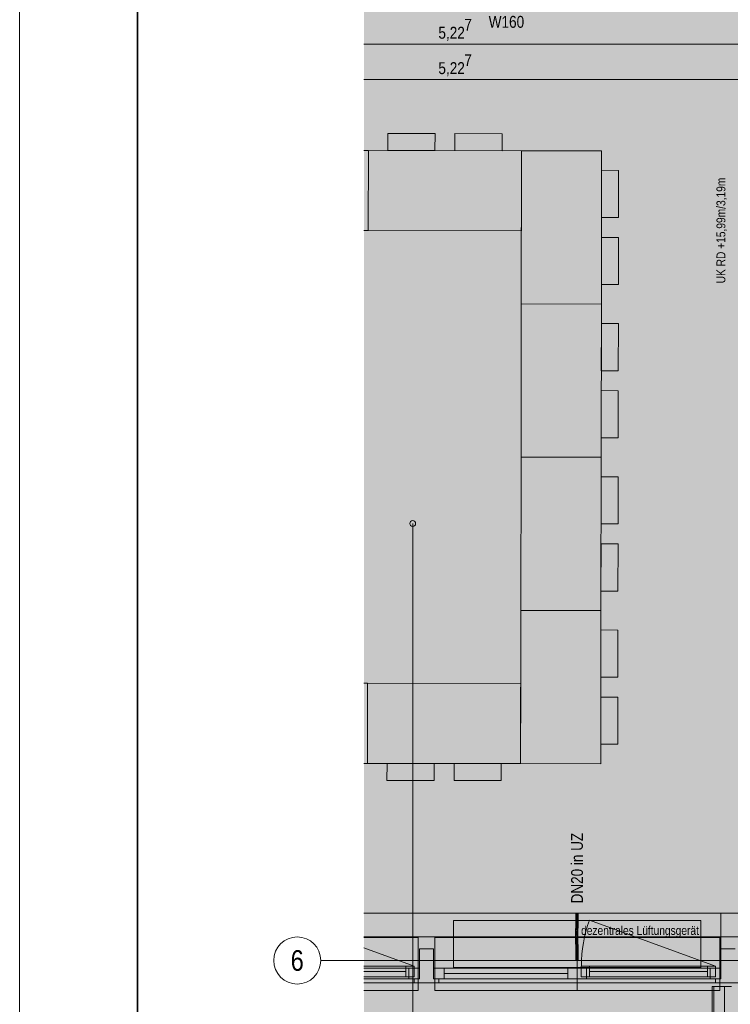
# Model space of a CAD drawing. Extents: x -620 to 3480, y 62 to 1112.
# Tile 8 of 76: x -620 to -499, y 370 to 537. Entities that reach past the tile are written whole.
import ezdxf
from ezdxf.enums import TextEntityAlignment as Align
from ezdxf.lldxf.tags import DXFTag

# ---------------------------------------------------------------- set-up
doc = ezdxf.new("R2010")
doc.units = 0
doc.layers.get('0').update_dxf_attribs({"lineweight": 13})
for name, color, linetype, lineweight, true_color in [('00_Beschriftung UZ', 3, 'Continuous', 13, 0x00ff00), ('30 -33 Aussenwände- 7 Fassade_ Elemente', 7, 'Continuous', 9, 0x00aacc), ('30 -35 Decken- 1 Konstruktion-Träger- Stahlbeton', 7, 'grob-A06GA2HT8I', 13, 0x33aa00), ('30 -36 Dächer- 3 Dachbeläge', 7, 'Continuous', 15, 0x9999ff), ('30 -36 Dächer- 4 Dachbekleidungen', 7, 'Continuous', 9, 0xccccff), ('60- 61 allgemeine Ausstattung- 1 Möbel', 7, 'Continuous', 9, 0x00cccc), ('70 -75 Raumstempel-2 Verweislinie', 3, 'Continuous', 9, 0x00ff00), ('70 -76 Bemaßung- 2 Allgemein', 7, 'Continuous', 5, 0x6666cc), ('E_Leerrohr 20', 7, 'Continuous', 13, 0xcc0099), ('E_Leerrohr 20-Shading', 7, 'Continuous', 13, 0xcc0099), ('iwb_Layout BA_Markierung', 7, 'Continuous', 9, 0xbadcdc), ('iwb_Schraffur_Unterzug', 7, 'Continuous', 5, 0xffffcc)]:
    doc.layers.add(name, color=color, linetype=linetype, lineweight=lineweight, true_color=true_color)
for name, color, linetype, lineweight in [('70 -71 Achsen- 1 Gebäudeachsen', 7, 'STRICHPUNKT2-A06GA2HU8I', 18), ('70 -75 Raumstempel- 3 Wandstempel', 7, 'Continuous', 50), ('Detailelementbeschriftung', 7, 'Continuous', 9), ('iwb_Layout Achsbezeichung', 7, 'Continuous', 13), ('iwb_Plankopf Rahmen', 7, 'Continuous', 35)]:
    doc.layers.add(name, color=color, linetype=linetype, lineweight=lineweight)
doc.styles.get("Standard").update_dxf_attribs({"font": 'ARIALN.TTF'})
tags = doc.linetypes.add('grob-A06GA2HT8I', pattern=[14, 3, -8, 3]).pattern_tags.tags
tags[8:9] = [DXFTag(74, 4), DXFTag(75, 0), DXFTag(340, '0'), DXFTag(46, 0.0), DXFTag(50, 0.0), DXFTag(44, 0.0), DXFTag(45, 0.0)]
tags[6:7] = [DXFTag(74, 4), DXFTag(75, 0), DXFTag(340, '0'), DXFTag(46, 0.0), DXFTag(50, 0.0), DXFTag(44, 0.0), DXFTag(45, 0.0)]
tags[4:5] = [DXFTag(74, 4), DXFTag(75, 0), DXFTag(340, '0'), DXFTag(46, 0.0), DXFTag(50, 0.0), DXFTag(44, 0.0), DXFTag(45, 0.0)]
tags = doc.linetypes.add('STRICHPUNKT2', pattern=[12.7, 6.35, -3.175, 0, -3.175]).pattern_tags.tags
tags[10:11] = [DXFTag(74, 4), DXFTag(75, 0), DXFTag(340, '0'), DXFTag(46, 0.0), DXFTag(50, 0.0), DXFTag(44, 0.0), DXFTag(45, 0.0)]
tags[8:9] = [DXFTag(74, 4), DXFTag(75, 0), DXFTag(340, '0'), DXFTag(46, 0.0), DXFTag(50, 0.0), DXFTag(44, 0.0), DXFTag(45, 0.0)]
tags[6:7] = [DXFTag(74, 4), DXFTag(75, 0), DXFTag(340, '0'), DXFTag(46, 0.0), DXFTag(50, 0.0), DXFTag(44, 0.0), DXFTag(45, 0.0)]
tags[4:5] = [DXFTag(74, 4), DXFTag(75, 0), DXFTag(340, '0'), DXFTag(46, 0.0), DXFTag(50, 0.0), DXFTag(44, 0.0), DXFTag(45, 0.0)]
tags = doc.linetypes.add('STRICHPUNKT2-A06GA2HU8I', pattern=[12.7, 6.35, -3.175, 0, -3.175]).pattern_tags.tags
tags[10:11] = [DXFTag(74, 4), DXFTag(75, 0), DXFTag(340, '0'), DXFTag(46, 0.0), DXFTag(50, 0.0), DXFTag(44, 0.0), DXFTag(45, 0.0)]
tags[8:9] = [DXFTag(74, 4), DXFTag(75, 0), DXFTag(340, '0'), DXFTag(46, 0.0), DXFTag(50, 0.0), DXFTag(44, 0.0), DXFTag(45, 0.0)]
tags[6:7] = [DXFTag(74, 4), DXFTag(75, 0), DXFTag(340, '0'), DXFTag(46, 0.0), DXFTag(50, 0.0), DXFTag(44, 0.0), DXFTag(45, 0.0)]
tags[4:5] = [DXFTag(74, 4), DXFTag(75, 0), DXFTag(340, '0'), DXFTag(46, 0.0), DXFTag(50, 0.0), DXFTag(44, 0.0), DXFTag(45, 0.0)]

# ---------------------------------------------------------------- blocks, each defined once
blk = doc.blocks.new('Shading-A06GA2C38I', base_point=(-524.85, 382.58))
at = {"layer": 'E_Leerrohr 20-Shading', "color": 224, "true_color": 0x8d0069}
for points in [[(-525.13, 384.76), (-525.19, 384.76), (-525.15, 384.03), (-525.21, 384.04)], [(-525.13, 385.48), (-525.19, 385.48), (-525.13, 384.76), (-525.19, 384.76)], [(-525.15, 384.03), (-525.13, 384.76), (-525.15, 384.03)], [(-524.84, 384.75), (-524.85, 384.75), (-524.86, 384.03), (-524.87, 384.03)], [(-524.86, 384.03), (-524.84, 384.03), (-524.84, 384.75), (-524.82, 384.75)], [(-524.83, 385.48), (-524.84, 385.48), (-524.84, 384.75), (-524.85, 384.75)], [(-524.8, 384.75), (-524.79, 385.48), (-524.84, 384.75), (-524.83, 385.48)], [(-524.84, 384.03), (-524.82, 384.03), (-524.82, 384.75), (-524.8, 384.75)], [(-524.81, 384.03), (-524.79, 384.75), (-524.82, 384.03), (-524.8, 384.75)], [(-524.79, 384.75), (-524.79, 385.48), (-524.8, 384.75)], [(-525.25, 382.59), (-525.18, 383.04), (-525.23, 383.31), (-525.17, 383.31)], [(-525.2, 382.58), (-525.19, 382.71), (-525.25, 382.59), (-525.18, 383.04)], [(-525.15, 384.03), (-525.21, 384.04), (-525.17, 383.31), (-525.23, 383.31)], [(-525.19, 382.58), (-525.17, 383.08), (-525.2, 382.58)], [(-525.18, 383.04), (-525.19, 382.71), (-525.18, 383.07), (-525.18, 383.02)], [(-525.17, 383.31), (-525.18, 383.04), (-525.17, 383.31), (-525.18, 383.07)], [(-525.18, 383.02), (-525.17, 383.08), (-525.18, 383.07)], [(-525.17, 383.31), (-525.17, 383.31), (-525.15, 384.03)], [(-524.89, 383.04), (-524.9, 382.58), (-524.89, 382.93), (-524.9, 382.58)], [(-524.9, 382.58), (-524.9, 382.58), (-524.89, 382.93), (-524.89, 382.73)], [(-524.9, 382.58), (-524.89, 382.58), (-524.89, 382.73)], [(-524.86, 384.03), (-524.87, 384.03), (-524.88, 383.3), (-524.89, 383.3)], [(-524.85, 382.58), (-524.83, 383.3), (-524.89, 382.58), (-524.86, 383.3)], [(-524.89, 382.73), (-524.89, 382.58), (-524.87, 383.3), (-524.86, 383.3)], [(-524.89, 382.93), (-524.89, 382.73), (-524.88, 383.3), (-524.87, 383.3)], [(-524.88, 383.3), (-524.89, 383.04), (-524.88, 383.3), (-524.89, 382.93)], [(-524.88, 383.3), (-524.89, 383.3), (-524.89, 383.04)], [(-524.88, 383.3), (-524.87, 383.3), (-524.86, 384.03), (-524.84, 384.03)], [(-524.86, 384.03), (-524.88, 383.3), (-524.86, 384.03), (-524.88, 383.3)], [(-524.87, 383.3), (-524.86, 383.3), (-524.84, 384.03), (-524.82, 384.03)], [(-524.83, 383.3), (-524.81, 384.03), (-524.86, 383.3), (-524.82, 384.03)], [(-525.2, 382.58), (-525.25, 382.59), (-525.22, 381.86), (-525.26, 381.86)], [(-525.22, 381.5), (-525.22, 381.86), (-525.26, 381.5), (-525.26, 381.86)], [(-525.23, 381.13), (-525.22, 381.5), (-525.26, 381.13), (-525.26, 381.5)], [(-525.23, 381.13), (-525.26, 381.13), (-525.21, 380.52), (-525.25, 380.52)], [(-525.2, 381.13), (-525.2, 381.86), (-525.23, 381.13), (-525.22, 381.86)], [(-525.2, 380.52), (-525.2, 381.13), (-525.21, 380.52), (-525.23, 381.13)], [(-525.2, 381.86), (-525.19, 382.58), (-525.22, 381.86), (-525.2, 382.58)], [(-524.91, 381.85), (-524.89, 382.58), (-524.92, 381.85), (-524.9, 382.58)], [(-524.92, 381.85), (-524.9, 382.58), (-524.92, 381.85), (-524.9, 382.58)], [(-524.9, 382.58), (-524.9, 382.58), (-524.92, 381.85)], [(-524.91, 381.49), (-524.91, 381.85), (-524.92, 381.49), (-524.92, 381.85)], [(-524.92, 381.49), (-524.92, 381.85), (-524.92, 381.49), (-524.92, 381.85)], [(-524.92, 381.13), (-524.86, 381.13), (-524.91, 381.49), (-524.86, 381.49)], [(-524.92, 381.49), (-524.92, 381.33), (-524.91, 381.49), (-524.92, 381.19)], [(-524.92, 381.33), (-524.92, 381.49), (-524.92, 381.49)], [(-524.92, 381.13), (-524.92, 381.13), (-524.92, 381.33), (-524.92, 381.19)], [(-524.92, 381.13), (-524.92, 381.13), (-524.92, 381.19)], [(-524.86, 380.53), (-524.86, 381.13), (-524.9, 380.53), (-524.92, 381.13)], [(-524.9, 380.53), (-524.92, 381.13), (-524.91, 380.53), (-524.92, 381.13)], [(-524.91, 381.85), (-524.89, 382.58), (-524.9, 382.18)], [(-524.91, 381.85), (-524.86, 381.85), (-524.89, 382.58), (-524.85, 382.58)], [(-524.91, 381.85), (-524.91, 381.85), (-524.9, 382.18)], [(-524.91, 381.49), (-524.86, 381.49), (-524.91, 381.85), (-524.86, 381.85)], [(-524.91, 381.49), (-524.91, 381.85), (-524.91, 381.56)], [(-524.91, 381.85), (-524.91, 381.85), (-524.91, 381.56)], [(-525.21, 380.52), (-525.25, 380.52), (-525.19, 379.91), (-525.24, 379.91)], [(-525.24, 379.91), (-525.22, 379.74), (-525.19, 379.91), (-525.18, 379.74)], [(-525.22, 379.74), (-525.24, 379.91), (-525.24, 379.74)], [(-525.22, 379.3), (-525.16, 379.3), (-525.24, 379.74), (-525.22, 379.74)], [(-525.22, 379.74), (-525.16, 379.3), (-525.18, 379.74), (-525.17, 379.67)], [(-525.16, 379.3), (-525.22, 379.3), (-525.15, 378.69), (-525.2, 378.69)], [(-525.18, 379.91), (-525.2, 380.52), (-525.19, 379.91), (-525.21, 380.52)], [(-525.17, 379.67), (-525.18, 379.91), (-525.19, 379.91)], [(-524.9, 380.53), (-524.91, 380.53), (-524.88, 379.92), (-524.9, 379.92)], [(-524.84, 379.92), (-524.86, 380.53), (-524.88, 379.92), (-524.9, 380.53)], [(-524.87, 379.74), (-524.88, 379.92), (-524.89, 379.74), (-524.9, 379.92)], [(-524.85, 379.31), (-524.87, 379.74), (-524.88, 379.31), (-524.89, 379.74)], [(-524.83, 379.74), (-524.84, 379.92), (-524.87, 379.74), (-524.88, 379.92)], [(-524.85, 379.31), (-524.88, 379.31), (-524.82, 378.7), (-524.86, 378.7)], [(-524.85, 379.31), (-524.82, 379.31), (-524.87, 379.74), (-524.83, 379.74)], [(-524.8, 378.7), (-524.82, 379.31), (-524.82, 378.7), (-524.85, 379.31)], [(-525.15, 378.69), (-525.2, 378.69), (-525.13, 378.09), (-525.19, 378.09)], [(-525.13, 378.09), (-525.19, 378.09), (-525.13, 377.48), (-525.19, 377.48)], [(-525.13, 378.09), (-525.15, 378.69), (-525.13, 378.09), (-525.15, 378.69)], [(-525.13, 377.48), (-525.13, 377.48), (-525.13, 378.09)], [(-524.82, 378.7), (-524.86, 378.7), (-524.79, 378.09), (-524.85, 378.09)], [(-524.79, 377.48), (-524.79, 378.09), (-524.84, 377.48), (-524.85, 378.09)], [(-524.79, 378.09), (-524.8, 378.7), (-524.79, 378.09), (-524.82, 378.7)], [(-524.79, 377.48), (-524.79, 378.09), (-524.79, 378.09)]]:
    blk.add_solid(points, dxfattribs=at)
at = {"layer": 'E_Leerrohr 20-Shading', "color": 222, "true_color": 0xc40093}
for points in [[(-525.09, 384.76), (-525.13, 384.76), (-525.09, 384.03), (-525.15, 384.03)], [(-524.99, 385.48), (-525.13, 385.48), (-524.99, 384.76), (-525.13, 384.76)], [(-525.01, 384.03), (-524.99, 384.76), (-525.09, 384.03), (-525.09, 384.76)], [(-524.99, 384.76), (-525.01, 384.03), (-525, 384.03)], [(-524.99, 384.03), (-524.99, 384.76), (-525, 384.03), (-524.99, 384.76)], [(-524.98, 384.76), (-524.99, 385.48), (-524.99, 384.76)], [(-524.99, 385.48), (-524.99, 384.76), (-524.99, 384.76)], [(-524.85, 384.75), (-524.84, 385.48), (-524.98, 384.76), (-524.99, 385.48)], [(-524.97, 384.03), (-524.98, 384.76), (-524.99, 384.03), (-524.99, 384.76)], [(-524.87, 384.03), (-524.85, 384.75), (-524.97, 384.03), (-524.98, 384.76)], [(-525.17, 383.08), (-525.19, 382.58), (-525.17, 382.58)], [(-525.09, 384.03), (-525.15, 384.03), (-525.08, 383.31), (-525.17, 383.31)], [(-525.17, 383.08), (-525.08, 382.73), (-525.17, 383.31), (-525.08, 383.31)], [(-525.17, 382.58), (-525.08, 382.58), (-525.17, 383.08), (-525.08, 382.73)], [(-525.08, 383.31), (-525.04, 383.31), (-525.09, 384.03), (-525.03, 384.03)], [(-525.08, 383.31), (-525.08, 382.73), (-525.04, 383.31), (-525.05, 382.6)], [(-525.08, 382.73), (-525.08, 382.58), (-525.05, 382.6), (-525.05, 382.58)], [(-525.02, 383.31), (-525.03, 383.31), (-525.04, 382.58), (-525.05, 382.58)], [(-525.05, 382.6), (-525.05, 382.58), (-525.04, 383.31), (-525.03, 383.31)], [(-525.04, 383.31), (-525.03, 383.31), (-525.03, 384.03), (-525.01, 384.03)], [(-525.03, 382.58), (-525.02, 383.31), (-525.04, 382.58), (-525.02, 383.31)], [(-525.01, 384.03), (-525.03, 383.31), (-525.02, 383.31)], [(-525.03, 382.58), (-525, 382.58), (-525.02, 383.04), (-525, 383.04)], [(-525, 383.3), (-524.99, 384.03), (-525.02, 383.31), (-525, 384.03)], [(-525.02, 383.31), (-525, 384.03), (-525.02, 383.31), (-525.01, 384.03)], [(-525, 383.04), (-525, 383.3), (-525.02, 383.04), (-525.02, 383.31)], [(-524.96, 383.3), (-524.97, 384.03), (-525, 383.3), (-524.99, 384.03)], [(-524.95, 383.04), (-524.96, 383.3), (-525, 383.04), (-525, 383.3)], [(-525, 382.58), (-524.94, 382.58), (-525, 383.04), (-524.95, 383.04)], [(-524.89, 383.3), (-524.87, 384.03), (-524.96, 383.3), (-524.97, 384.03)], [(-524.89, 383.04), (-524.89, 383.3), (-524.95, 383.04), (-524.96, 383.3)], [(-524.94, 382.58), (-524.9, 382.58), (-524.95, 383.04), (-524.89, 383.04)], [(-525.17, 382.58), (-525.19, 382.58), (-525.16, 381.86), (-525.2, 381.86)], [(-525.16, 381.86), (-525.2, 381.86), (-525.15, 381.13), (-525.2, 381.13)], [(-525.15, 381.13), (-525.2, 381.13), (-525.16, 380.52), (-525.2, 380.52)], [(-525.16, 381.86), (-525.08, 381.86), (-525.17, 382.58), (-525.08, 382.58)], [(-525.16, 381.86), (-525.15, 381.5), (-525.08, 381.86), (-525.07, 381.49)], [(-525.16, 380.52), (-525.06, 380.52), (-525.15, 381.13), (-525.07, 381.13)], [(-525.15, 381.5), (-525.15, 381.13), (-525.07, 381.49), (-525.07, 381.13)], [(-525.08, 382.58), (-525.08, 381.86), (-525.05, 382.58), (-525.06, 381.86)], [(-525.08, 381.86), (-525.07, 381.49), (-525.06, 381.86), (-525.06, 381.49)], [(-525.06, 381.49), (-525.07, 381.49), (-525.06, 381.13), (-525.07, 381.13)], [(-525.07, 381.13), (-525.06, 380.52), (-525.07, 381.13), (-525.05, 380.52)], [(-525.05, 380.52), (-525.06, 381.13), (-525.07, 381.13)], [(-525.04, 381.86), (-525.03, 382.58), (-525.06, 381.86), (-525.04, 382.58)], [(-525.06, 381.86), (-525.05, 382.58), (-525.05, 382.58)], [(-525.06, 381.49), (-525.04, 381.49), (-525.06, 381.86), (-525.04, 381.86)], [(-525.06, 381.86), (-525.06, 381.86), (-525.06, 381.49)], [(-525.04, 381.13), (-525.06, 381.49), (-525.06, 381.13)], [(-525.06, 381.49), (-525.04, 381.13), (-525.04, 381.49)], [(-525.04, 381.13), (-525.06, 381.13), (-525.04, 380.52), (-525.05, 380.52)], [(-525.05, 382.58), (-525.05, 382.58), (-525.05, 382.6)], [(-525.01, 381.86), (-525, 382.58), (-525.04, 381.86), (-525.03, 382.58)], [(-525.01, 381.33), (-525.01, 381.86), (-525.04, 381.33), (-525.04, 381.86)], [(-525.04, 381.13), (-525.01, 381.13), (-525.04, 381.33), (-525.01, 381.33)], [(-525.01, 380.52), (-525.01, 381.13), (-525.04, 380.52), (-525.04, 381.13)], [(-524.93, 381.85), (-524.94, 382.58), (-525.01, 381.86), (-525, 382.58)], [(-525.01, 381.13), (-524.93, 381.85), (-525.01, 381.86)], [(-525.01, 381.13), (-524.93, 381.13), (-524.93, 381.85), (-524.93, 381.24)], [(-525.01, 381.13), (-525.01, 380.52), (-524.93, 381.13), (-524.93, 381.11)], [(-524.93, 381.11), (-525.01, 380.52), (-524.95, 380.52)], [(-524.93, 381.13), (-524.95, 380.52), (-524.93, 381)], [(-524.95, 380.52), (-524.94, 380.53), (-524.93, 381)], [(-524.93, 381.85), (-524.93, 381.85), (-524.94, 382.58), (-524.91, 382.58)], [(-524.94, 380.53), (-524.93, 381.13), (-524.93, 381)], [(-524.93, 381.13), (-524.94, 380.53), (-524.92, 381.13), (-524.93, 380.53)], [(-524.93, 381.85), (-524.92, 381.85), (-524.91, 382.58), (-524.9, 382.58)], [(-524.93, 381.33), (-524.92, 381.85), (-524.93, 381.85)], [(-524.93, 381.33), (-524.92, 381.33), (-524.92, 381.85), (-524.92, 381.49)], [(-524.93, 381.33), (-524.93, 381.13), (-524.92, 381.33), (-524.93, 381.13)], [(-524.93, 381.13), (-524.93, 381.13), (-524.93, 381.24)], [(-524.93, 381.11), (-524.93, 381.13), (-524.93, 381.13)], [(-524.93, 381.13), (-524.93, 381.13), (-524.93, 381)], [(-524.93, 380.53), (-524.91, 380.53), (-524.92, 381.13)], [(-524.92, 381.33), (-524.92, 381.33), (-524.92, 381.49)], [(-525.16, 380.52), (-525.2, 380.52), (-525.17, 379.91), (-525.18, 379.91)], [(-525.17, 379.91), (-525.18, 379.91), (-525.17, 379.67)], [(-525.17, 379.91), (-525.04, 379.91), (-525.16, 380.52), (-525.06, 380.52)], [(-525.04, 379.74), (-525.04, 379.91), (-525.17, 379.74), (-525.17, 379.91)], [(-525.17, 379.67), (-525.02, 379.31), (-525.17, 379.74), (-525.04, 379.74)], [(-525.02, 379.31), (-525.17, 379.67), (-525.16, 379.3)], [(-525.02, 379.31), (-525.16, 379.3), (-525, 378.7), (-525.15, 378.69)], [(-525.04, 379.91), (-525.05, 380.52), (-525.06, 380.52)], [(-525, 379.92), (-525.01, 380.52), (-525.04, 379.91), (-525.04, 380.52)], [(-525, 379.31), (-525, 379.92), (-525.04, 379.74), (-525.04, 379.91)], [(-525.04, 379.91), (-525.04, 379.91), (-525.04, 379.74)], [(-525, 379.31), (-525.04, 379.74), (-525.02, 379.31)], [(-525, 379.31), (-525.02, 379.31), (-524.99, 378.7), (-525, 378.7)], [(-525, 379.92), (-524.96, 379.92), (-525.01, 380.52), (-524.95, 380.52)], [(-525, 379.31), (-524.98, 379.31), (-525, 379.92), (-524.96, 379.92)], [(-524.98, 379.31), (-525, 379.31), (-524.99, 379)], [(-524.99, 378.7), (-524.98, 379.31), (-524.99, 379)], [(-524.99, 378.7), (-524.97, 378.7), (-524.98, 379.31), (-524.96, 379.31)], [(-524.98, 379.31), (-524.96, 379.31), (-524.96, 379.92), (-524.95, 379.92)], [(-524.97, 378.7), (-524.91, 378.7), (-524.96, 379.31), (-524.9, 379.31)], [(-524.96, 379.92), (-524.95, 379.92), (-524.95, 380.52), (-524.94, 380.53)], [(-524.96, 379.31), (-524.9, 379.92), (-524.95, 379.92)], [(-524.96, 379.31), (-524.9, 379.31), (-524.9, 379.92), (-524.89, 379.74)], [(-524.9, 379.92), (-524.91, 380.53), (-524.95, 379.92), (-524.94, 380.53)], [(-524.91, 378.7), (-524.86, 378.7), (-524.9, 379.31), (-524.88, 379.31)], [(-524.9, 379.31), (-524.88, 379.31), (-524.89, 379.74)], [(-525, 378.7), (-525.15, 378.69), (-524.99, 378.09), (-525.13, 378.09)], [(-524.99, 378.09), (-525.13, 378.09), (-524.99, 377.48), (-525.13, 377.48)], [(-524.99, 378.09), (-524.99, 378.7), (-524.99, 378.09), (-525, 378.7)], [(-524.98, 378.09), (-524.97, 378.7), (-524.99, 378.09), (-524.99, 378.7)], [(-524.99, 377.48), (-524.98, 378.09), (-524.99, 378.09)], [(-524.99, 377.48), (-524.99, 378.09), (-524.99, 378.09)], [(-524.84, 377.48), (-524.85, 378.09), (-524.99, 377.48), (-524.98, 378.09)], [(-524.98, 378.09), (-524.92, 378.09), (-524.97, 378.7), (-524.91, 378.7)], [(-524.92, 378.09), (-524.85, 378.09), (-524.91, 378.7), (-524.86, 378.7)]]:
    blk.add_solid(points, dxfattribs=at)
blk = doc.blocks.new('Shading-A06GA2C58I', base_point=(-525.19, 384.69))
at = {"layer": 'E_Leerrohr 20-Shading', "color": 224, "true_color": 0xae0082}
for points in [[(-525.32, 385.48), (-524.99, 385.48), (-525.32, 385.49), (-524.99, 385.49)], [(-525.19, 384.69), (-524.99, 384.69), (-525.19, 385.48), (-524.99, 385.48)], [(-524.99, 385.48), (-524.66, 385.48), (-524.99, 385.49), (-524.66, 385.49)], [(-524.99, 384.69), (-524.79, 384.69), (-524.99, 385.48), (-524.79, 385.48)]]:
    blk.add_solid(points, dxfattribs=at)
blk = doc.blocks.new('Shading-A06GA2C78I', base_point=(-524.99, 378.27))
at = {"layer": 'E_Leerrohr 20-Shading', "color": 224, "true_color": 0xae0082}
for points in [[(-524.99, 378.27), (-525.19, 378.27), (-524.99, 377.48), (-525.19, 377.48)], [(-524.79, 378.27), (-524.99, 378.27), (-524.79, 377.48), (-524.99, 377.48)], [(-524.99, 377.48), (-525.32, 377.48), (-524.99, 377.47), (-525.32, 377.47)], [(-524.66, 377.48), (-524.99, 377.48), (-524.66, 377.47), (-524.99, 377.47)]]:
    blk.add_solid(points, dxfattribs=at)
blk = doc.blocks.new('Polygon-A06GA2HJ8I')
at = {"color": 0, "linetype": 'ByBlock', "lineweight": -2, "ltscale": 0.13}
blk.add_solid([(-496.96, 91.63), (-561.19, 91.46), (-496.8, 1077.03), (-561.19, 1077.03)], dxfattribs=at)
blk = doc.blocks.new('Referenz-A06GA2HW8I')
at = {"layer": '00_Beschriftung UZ', "color": 0, "lineweight": -2}
blk.add_solid([(-500.36, 488.25), (-497.68, 489.58), (-500.35, 490.92)], dxfattribs=at)
at = {"layer": '30 -33 Aussenwände- 7 Fassade_ Elemente', "color": 0, "linetype": 'Continuous', "lineweight": -2, "ltscale": 0.13}
for p, q in [((-498.18, 385.48), (-561.19, 385.48)), ((-500.58, 379.48), (-500.58, 385.48)), ((-500.58, 385.48), (-498.18, 385.48)), ((-551.78, 379.48), (-551.78, 374.38)), ((-549.38, 379.48), (-551.78, 379.48)), ((-549.38, 374.38), (-549.38, 379.48)), ((-498.18, 379.48), (-500.58, 379.48)), ((-500.58, 374.38), (-500.58, 379.48)), ((-561.19, 376.53), (-552.68, 376.53)), ((-561.19, 376.18), (-551.78, 376.18)), ((-554.08, 376.53), (-552.68, 376.53)), ((-554.08, 374.73), (-554.08, 376.53)), ((-553.58, 374.38), (-553.58, 376.18)), ((-553.58, 376.18), (-551.78, 376.18)), ((-552.68, 376.53), (-552.68, 374.73)), ((-552.68, 376.53), (-552.68, 374.73)), ((-551.78, 376.18), (-551.78, 374.38)), ((-551.78, 376.18), (-551.78, 374.38)), ((-549.38, 376.18), (-524.98, 376.18)), ((-549.38, 374.38), (-549.38, 376.18)), ((-549.38, 376.18), (-547.58, 376.18)), ((-549.38, 374.38), (-549.38, 376.18)), ((-547.58, 376.18), (-547.58, 374.38)), ((-526.58, 374.38), (-526.58, 376.18)), ((-526.58, 376.18), (-524.98, 376.18)), ((-524.98, 376.18), (-524.98, 374.38)), ((-524.98, 376.18), (-524.98, 374.38)), ((-524.98, 376.18), (-500.58, 376.18)), ((-524.98, 376.18), (-523.38, 376.18)), ((-524.28, 376.53), (-501.48, 376.53)), ((-524.28, 376.53), (-522.88, 376.53)), ((-524.28, 374.73), (-524.28, 376.53)), ((-524.28, 374.73), (-524.28, 376.53)), ((-523.38, 376.18), (-523.38, 374.38)), ((-522.88, 376.53), (-522.88, 374.73)), ((-502.88, 374.73), (-502.88, 376.53)), ((-502.88, 376.53), (-501.48, 376.53)), ((-502.38, 374.38), (-502.38, 376.18)), ((-502.38, 376.18), (-500.58, 376.18)), ((-501.48, 376.53), (-501.48, 374.73)), ((-501.48, 376.53), (-501.48, 374.73)), ((-500.58, 376.18), (-500.58, 374.38)), ((-500.58, 376.18), (-500.58, 374.38)), ((-561.19, 375.63), (-554.08, 375.63)), ((-552.68, 374.73), (-561.19, 374.73)), ((-551.78, 374.38), (-561.19, 374.38)), ((-552.68, 374.73), (-554.08, 374.73)), ((-551.78, 374.38), (-553.58, 374.38)), ((-551.78, 374.38), (-552.68, 374.38)), ((-552.68, 374.38), (-552.68, 373.68)), ((-524.98, 374.38), (-549.38, 374.38)), ((-548.48, 374.38), (-549.38, 374.38)), ((-547.58, 374.38), (-549.38, 374.38)), ((-548.48, 373.68), (-548.48, 374.38)), ((-526.58, 375.28), (-547.58, 375.28)), ((-524.98, 374.38), (-526.58, 374.38)), ((-523.38, 374.38), (-524.98, 374.38)), ((-500.58, 374.38), (-524.98, 374.38)), ((-501.48, 374.73), (-524.28, 374.73)), ((-522.88, 374.73), (-524.28, 374.73)), ((-522.88, 375.63), (-502.88, 375.63)), ((-501.48, 374.73), (-502.88, 374.73)), ((-500.58, 374.38), (-502.38, 374.38)), ((-501.48, 373.68), (-501.48, 374.38)), ((-501.48, 374.38), (-500.58, 374.38)), ((-485.88, 373.68), (-561.19, 373.68)), ((-552.68, 373.68), (-548.48, 373.68)), ((-498.18, 373.68), (-501.48, 373.68))]:
    blk.add_line(p, q, dxfattribs=at)
at = {"layer": '30 -33 Aussenwände- 7 Fassade_ Elemente', "color": 0, "linetype": 'grob-A06GA2HT8I', "lineweight": -2, "ltscale": 0.13}
for p, q in [((-501.48, 376.53), (-522.91, 384.33)), ((-545.98, 384.28), (-503.98, 384.28)), ((-545.98, 376.28), (-545.98, 384.28)), ((-503.98, 384.28), (-503.98, 376.28)), ((-552.68, 376.53), (-561.19, 379.62)), ((-503.98, 376.28), (-545.98, 376.28))]:
    blk.add_line(p, q, dxfattribs=at)
at = {"layer": '30 -33 Aussenwände- 7 Fassade_ Elemente', "color": 0, "lineweight": -2}
for p, q in [((-551.98, 381.38), (-561.19, 381.38)), ((-551.98, 376.18), (-551.98, 381.38)), ((-524.98, 381.38), (-549.18, 381.38)), ((-549.18, 381.38), (-549.18, 376.18)), ((-524.98, 376.18), (-524.98, 381.38)), ((-500.78, 381.38), (-524.98, 381.38)), ((-500.78, 376.18), (-500.78, 381.38)), ((-561.19, 376.53), (-554.08, 376.53)), ((-554.08, 376.53), (-554.08, 374.73)), ((-554.08, 376.53), (-552.68, 376.53)), ((-553.58, 376.18), (-551.98, 376.18)), ((-553.58, 374.38), (-553.58, 376.18)), ((-552.68, 376.53), (-552.68, 374.73)), ((-551.98, 376.18), (-551.98, 374.38)), ((-547.58, 376.18), (-549.18, 376.18)), ((-549.18, 376.18), (-549.18, 374.38)), ((-547.58, 374.38), (-547.58, 376.18)), ((-547.58, 376.18), (-526.58, 376.18)), ((-526.58, 376.18), (-526.58, 374.38)), ((-526.58, 376.18), (-524.98, 376.18)), ((-524.98, 376.18), (-524.98, 374.38)), ((-523.38, 376.18), (-524.98, 376.18)), ((-524.28, 376.53), (-522.88, 376.53)), ((-524.28, 374.73), (-524.28, 376.53)), ((-523.38, 374.38), (-523.38, 376.18)), ((-522.88, 374.73), (-522.88, 376.53)), ((-522.88, 376.53), (-502.88, 376.53)), ((-502.88, 374.73), (-502.88, 376.53)), ((-502.88, 376.53), (-501.48, 376.53)), ((-502.38, 374.38), (-502.38, 376.18)), ((-502.38, 376.18), (-500.78, 376.18)), ((-501.48, 376.53), (-501.48, 374.73)), ((-500.78, 376.18), (-500.78, 374.38)), ((-554.08, 375.63), (-561.19, 375.63)), ((-554.08, 374.73), (-561.19, 374.73)), ((-553.58, 374.38), (-561.19, 374.38)), ((-552.68, 374.73), (-554.08, 374.73)), ((-551.98, 374.38), (-553.58, 374.38)), ((-551.98, 374.38), (-551.98, 372.38)), ((-549.18, 372.38), (-549.18, 374.38)), ((-549.18, 374.38), (-547.58, 374.38)), ((-547.58, 375.28), (-526.58, 375.28)), ((-526.58, 374.38), (-547.58, 374.38)), ((-524.98, 374.38), (-526.58, 374.38)), ((-524.98, 374.38), (-524.98, 372.38)), ((-524.98, 374.38), (-523.38, 374.38)), ((-522.88, 374.73), (-524.28, 374.73)), ((-502.38, 374.38), (-523.38, 374.38)), ((-502.88, 375.63), (-522.88, 375.63)), ((-502.88, 374.73), (-522.88, 374.73)), ((-501.48, 374.73), (-502.88, 374.73)), ((-500.78, 374.38), (-502.38, 374.38)), ((-500.78, 374.38), (-500.78, 372.38)), ((-551.98, 372.38), (-561.19, 372.38)), ((-524.98, 372.38), (-549.18, 372.38)), ((-500.78, 372.38), (-524.98, 372.38))]:
    blk.add_line(p, q, dxfattribs=at)
at = {"layer": '30 -33 Aussenwände- 7 Fassade_ Elemente', "color": 0, "linetype": 'grob-A06GA2HT8I', "lineweight": -2, "ltscale": 0.13}
blk.add_ellipse((-501.48, 376.53), major_axis=(-21.42, 7.8), ratio=1, start_param=0, end_param=0.349066, dxfattribs=at)
at = {"layer": '30 -35 Decken- 1 Konstruktion-Träger- Stahlbeton', "color": 0, "lineweight": -2}
for p, q in [((-561.19, 385.48), (-497.68, 385.48)), ((-561.19, 377.48), (-497.68, 377.48))]:
    blk.add_line(p, q, dxfattribs=at)
at = {"layer": '30 -36 Dächer- 3 Dachbeläge', "color": 0, "linetype": 'Continuous', "lineweight": -2, "ltscale": 0.13}
for p, q in [((-498.78, 373.08), (-502.08, 373.08)), ((-502.08, 373.08), (-502.08, 261.68))]:
    blk.add_line(p, q, dxfattribs=at)
at = {"layer": '30 -36 Dächer- 4 Dachbekleidungen', "color": 0, "linetype": 'Continuous', "lineweight": -2, "ltscale": 0.13}
for p, q in [((-499.98, 373.08), (-501.78, 373.08)), ((-501.78, 373.08), (-501.78, 261.28)), ((-499.98, 259.48), (-499.98, 373.08))]:
    blk.add_line(p, q, dxfattribs=at)
at = {"layer": '60- 61 allgemeine Ausstattung- 1 Möbel', "color": 0, "linetype": 'Continuous', "lineweight": -2, "ltscale": 0.13}
for p, q in [((-557.13, 514.91), (-557.12, 517.79)), ((-557.12, 517.79), (-549.12, 517.78)), ((-549.12, 517.78), (-549.13, 514.9)), ((-545.74, 514.9), (-545.73, 517.78)), ((-545.73, 517.78), (-537.73, 517.77)), ((-537.73, 517.77), (-537.74, 514.89)), ((-561.19, 514.92), (-560.43, 514.92)), ((-560.45, 501.32), (-560.43, 514.92)), ((-560.43, 514.92), (-560.45, 501.32)), ((-560.43, 514.92), (-534.43, 514.88)), ((-549.13, 514.9), (-557.13, 514.91)), ((-537.74, 514.89), (-545.74, 514.9)), ((-534.47, 488.88), (-534.43, 514.88)), ((-534.43, 514.88), (-534.45, 501.28)), ((-534.43, 514.88), (-520.83, 514.86)), ((-520.83, 514.86), (-520.87, 488.86)), ((-520.85, 503.56), (-520.84, 511.56)), ((-520.84, 511.56), (-517.96, 511.55)), ((-517.96, 511.55), (-517.97, 503.55)), ((-517.97, 503.55), (-520.85, 503.56)), ((-560.45, 501.32), (-561.19, 501.32)), ((-534.45, 501.28), (-560.45, 501.32)), ((-520.87, 492.17), (-520.85, 500.17)), ((-520.85, 500.17), (-517.97, 500.16)), ((-517.97, 500.16), (-517.98, 492.16)), ((-517.98, 492.16), (-520.87, 492.17)), ((-534.51, 462.88), (-534.47, 488.88)), ((-534.47, 488.88), (-520.87, 488.86)), ((-520.87, 488.86), (-534.47, 488.88)), ((-520.87, 488.86), (-520.91, 462.86)), ((-520.89, 477.56), (-520.87, 485.56)), ((-520.87, 485.56), (-517.99, 485.55)), ((-517.99, 485.55), (-518, 477.55)), ((-518, 477.55), (-520.89, 477.56)), ((-520.9, 466.17), (-520.89, 474.17)), ((-520.89, 474.17), (-518.01, 474.16)), ((-518.01, 474.16), (-518.02, 466.16)), ((-518.02, 466.16), (-520.9, 466.17)), ((-534.54, 436.88), (-534.51, 462.88)), ((-534.51, 462.88), (-520.91, 462.86)), ((-520.91, 462.86), (-534.51, 462.88)), ((-520.91, 462.86), (-520.94, 436.86)), ((-520.92, 451.56), (-520.91, 459.56)), ((-520.91, 459.56), (-518.03, 459.55)), ((-518.03, 459.55), (-518.04, 451.55)), ((-518.04, 451.55), (-520.92, 451.56)), ((-520.94, 440.17), (-520.93, 448.17)), ((-520.93, 448.17), (-518.05, 448.16)), ((-518.05, 448.16), (-518.06, 440.16)), ((-518.06, 440.16), (-520.94, 440.17)), ((-534.58, 410.88), (-534.54, 436.88)), ((-520.94, 436.86), (-534.54, 436.88)), ((-534.54, 436.88), (-520.94, 436.86)), ((-520.94, 436.86), (-520.98, 410.86)), ((-520.96, 425.56), (-520.95, 433.56)), ((-520.95, 433.56), (-518.07, 433.55)), ((-518.07, 433.55), (-518.08, 425.55)), ((-561.19, 424.52), (-560.56, 424.52)), ((-560.58, 410.92), (-560.56, 424.52)), ((-560.56, 424.52), (-560.58, 410.92)), ((-560.56, 424.52), (-534.56, 424.48)), ((-534.56, 424.48), (-534.58, 410.88)), ((-518.08, 425.55), (-520.96, 425.56)), ((-520.97, 414.17), (-520.96, 422.17)), ((-520.96, 422.17), (-518.08, 422.16)), ((-518.08, 422.16), (-518.09, 414.16)), ((-518.09, 414.16), (-520.97, 414.17)), ((-560.58, 410.92), (-561.19, 410.92)), ((-534.58, 410.88), (-560.58, 410.92)), ((-557.28, 408.03), (-557.27, 410.91)), ((-557.27, 410.91), (-549.27, 410.9)), ((-549.27, 410.9), (-549.28, 408.02)), ((-545.89, 408.02), (-545.88, 410.9)), ((-545.88, 410.9), (-537.88, 410.89)), ((-537.88, 410.89), (-537.89, 408)), ((-520.98, 410.86), (-534.58, 410.88)), ((-549.28, 408.02), (-557.28, 408.03)), ((-537.89, 408), (-545.89, 408.02))]:
    blk.add_line(p, q, dxfattribs=at)
at = {"layer": '70 -71 Achsen- 1 Gebäudeachsen', "color": 0, "linetype": 'STRICHPUNKT2-A06GA2HU8I', "lineweight": -2, "ltscale": 0.13}
blk.add_line((-561.19, 381.48), (86.26, 381.48), dxfattribs=at)
at = {"layer": '70 -75 Raumstempel-2 Verweislinie', "color": 0, "linetype": 'Continuous', "lineweight": -2, "ltscale": 0.13}
blk.add_line((-552.91, 316.82), (-552.91, 451.62), dxfattribs=at)
at = {"layer": '70 -75 Raumstempel-2 Verweislinie', "color": 0, "linetype": 'ByBlock', "lineweight": -2, "ltscale": 0.13}
blk.add_circle((-552.91, 451.62), 0.5, dxfattribs=at)
at = {"layer": '70 -76 Bemaßung- 2 Allgemein', "color": 0, "linetype": 'Continuous', "lineweight": -2, "ltscale": 0.13}
for p, q in [((-494.61, 532.98), (-561.19, 532.98)), ((-494.61, 526.98), (-561.19, 526.98))]:
    blk.add_line(p, q, dxfattribs=at)
at = {"layer": '00_Beschriftung UZ', "color": 0, "linetype": 'Continuous', "lineweight": -2, "ltscale": 0.13, "insert": (-501.33, 492.38), "char_height": 1.5103, "attachment_point": 1, "rotation": 90}
blk.add_mtext('{\\fArial Narrow;UK RD +15,99m/3,19m}', dxfattribs=at)
at = {"layer": '30 -33 Aussenwände- 7 Fassade_ Elemente', "color": 0, "linetype": 'Continuous', "lineweight": -2, "ltscale": 0.13, "insert": (-524.32, 383.33), "char_height": 1.5103, "attachment_point": 1}
blk.add_mtext('{\\fArial Narrow;dezentrales Lüftungsgerät}', dxfattribs=at)
at = {"layer": '70 -75 Raumstempel- 3 Wandstempel', "color": 0, "linetype": 'Continuous', "lineweight": -2, "ltscale": 0.13, "insert": (-540.01, 537.76), "char_height": 2.0138, "attachment_point": 1}
blk.add_mtext('{\\fArial Narrow;W160}', dxfattribs=at)
at = {"layer": '70 -76 Bemaßung- 2 Allgemein', "color": 0, "linetype": 'Continuous', "lineweight": -2, "ltscale": 0.13, "char_height": 2.0138, "attachment_point": 1}
for s, insert in [('{\\fArial Narrow;7}', (-544.15, 537.26)), ('{\\fArial Narrow;5,22}', (-548.55, 535.91)), ('{\\fArial Narrow;5,22}', (-548.55, 529.91)), ('{\\fArial Narrow;7}', (-544.15, 531.26))]:
    blk.add_mtext(s, dxfattribs=dict(at, insert=insert))
blk = doc.blocks.new('Referenz-A06GA2HY8I')
at = {"layer": 'iwb_Schraffur_Unterzug', "linetype": 'Continuous', "ltscale": 0.13}
for points in [[(-561.19, 385.48), (-497.68, 385.48), (-497.68, 377.48)], [(-561.19, 385.48), (-497.68, 377.48), (-561.19, 378.52)], [(-561.19, 378.52), (-497.68, 377.48), (-561.19, 377.48)]]:
    blk.add_solid(points, dxfattribs=at)
blk = doc.blocks.new('Enddeckel-A06GA2SQ8I')
at = {"color": 0, "linetype": 'ByBlock', "lineweight": -2, "ltscale": 0.13}
for p, q in [((-525.32, 385.49), (-525.32, 385.48)), ((-525.32, 385.49), (-525.12, 385.49)), ((-525.32, 385.48), (-525.12, 385.48)), ((-525.19, 385.48), (-525.19, 384.69)), ((-525.19, 385.48), (-525.07, 385.48)), ((-525.19, 384.69), (-525.07, 384.69)), ((-525.12, 385.49), (-524.85, 385.49)), ((-525.12, 385.48), (-524.85, 385.48)), ((-525.07, 385.48), (-524.9, 385.48)), ((-525.07, 384.69), (-524.9, 384.69)), ((-524.9, 385.48), (-524.79, 385.48)), ((-524.9, 384.69), (-524.79, 384.69)), ((-524.85, 385.49), (-524.66, 385.49)), ((-524.85, 385.48), (-524.66, 385.48)), ((-524.79, 384.69), (-524.79, 385.48)), ((-524.66, 385.48), (-524.66, 385.49))]:
    blk.add_line(p, q, dxfattribs=at)
at = {"color": 0, "linetype": 'STRICHPUNKT2', "lineweight": 5, "ltscale": 0.13}
blk.add_line((-524.99, 385.48), (-524.99, 384.69), dxfattribs=at)
blk = doc.blocks.new('Flexrohr-A06GA2SS8I')
at = {"color": 0, "linetype": 'ByBlock', "lineweight": -2, "ltscale": 0.13}
for p, q in [((-525.19, 384.76), (-525.21, 384.04)), ((-525.19, 385.48), (-524.79, 385.48)), ((-525.19, 385.48), (-525.19, 384.76)), ((-525.19, 384.28), (-524.81, 384.28)), ((-525.18, 385.08), (-524.8, 385.08)), ((-525.18, 384.68), (-524.81, 384.68)), ((-524.79, 384.75), (-524.81, 384.03)), ((-524.79, 385.48), (-524.79, 384.75)), ((-525.23, 383.31), (-525.25, 382.59)), ((-525.21, 384.04), (-525.23, 383.31)), ((-525.23, 382.69), (-524.86, 382.68)), ((-525.22, 383.09), (-524.85, 383.08)), ((-525.21, 383.49), (-524.83, 383.48)), ((-525.2, 383.89), (-524.82, 383.88)), ((-524.83, 383.3), (-524.85, 382.58)), ((-524.81, 384.03), (-524.83, 383.3)), ((-525.25, 382.59), (-525.26, 381.86)), ((-525.26, 381.86), (-525.26, 381.13)), ((-525.26, 381.13), (-525.25, 380.52)), ((-525.25, 381.88), (-524.87, 381.88)), ((-525.25, 381.48), (-524.87, 381.48)), ((-525.25, 381.08), (-524.87, 381.08)), ((-525.24, 382.28), (-524.86, 382.28)), ((-524.85, 382.58), (-524.86, 381.85)), ((-524.86, 381.85), (-524.86, 381.13)), ((-524.86, 381.13), (-524.86, 380.53)), ((-525.25, 380.68), (-524.87, 380.68)), ((-525.25, 380.52), (-525.24, 379.91)), ((-525.24, 380.28), (-524.86, 380.29)), ((-525.24, 379.91), (-525.22, 379.3)), ((-525.23, 379.88), (-524.85, 379.89)), ((-525.22, 379.48), (-524.84, 379.49)), ((-525.22, 379.3), (-525.2, 378.69)), ((-524.86, 380.53), (-524.84, 379.92)), ((-524.84, 379.92), (-524.82, 379.31)), ((-524.82, 379.31), (-524.8, 378.7)), ((-525.2, 379.08), (-524.83, 379.09)), ((-525.2, 378.69), (-525.19, 378.09)), ((-525.19, 378.68), (-524.82, 378.69)), ((-525.19, 378.09), (-525.19, 377.48)), ((-525.18, 378.28), (-524.81, 378.29)), ((-525.18, 377.88), (-524.8, 377.88)), ((-524.8, 378.7), (-524.79, 378.09)), ((-524.79, 378.09), (-524.79, 377.48)), ((-525.19, 377.48), (-524.79, 377.48)), ((-525.17, 377.48), (-524.8, 377.48))]:
    blk.add_line(p, q, dxfattribs=at)
blk = doc.blocks.new('Einzeiliger Text-A06GA2SU8I')
at = {"color": 0, "lineweight": -2, "insert": (-526.01, 387.17), "char_height": 2, "attachment_point": 1, "rotation": 90}
blk.add_mtext('{\\fArial Narrow;DN20 in UZ}', dxfattribs=at)
blk = doc.blocks.new('Enddeckel-A06GA2SW8I')
at = {"color": 0, "linetype": 'ByBlock', "lineweight": -2, "ltscale": 0.13}
for p, q in [((-525.19, 378.27), (-525.19, 377.48)), ((-525.07, 378.27), (-525.19, 378.27)), ((-524.9, 378.27), (-525.07, 378.27)), ((-524.79, 378.27), (-524.9, 378.27)), ((-524.79, 377.48), (-524.79, 378.27)), ((-525.32, 377.48), (-525.32, 377.47)), ((-525.12, 377.48), (-525.32, 377.48)), ((-525.12, 377.47), (-525.32, 377.47)), ((-525.07, 377.48), (-525.19, 377.48)), ((-524.85, 377.48), (-525.12, 377.48)), ((-524.85, 377.47), (-525.12, 377.47)), ((-524.9, 377.48), (-525.07, 377.48)), ((-524.79, 377.48), (-524.9, 377.48)), ((-524.66, 377.48), (-524.85, 377.48)), ((-524.66, 377.47), (-524.85, 377.47)), ((-524.66, 377.47), (-524.66, 377.48))]:
    blk.add_line(p, q, dxfattribs=at)
at = {"color": 0, "linetype": 'STRICHPUNKT2', "lineweight": 5, "ltscale": 0.13}
blk.add_line((-524.99, 377.48), (-524.99, 378.27), dxfattribs=at)

msp = doc.modelspace()

# ---------------------------------------------------------------- linework, layer by layer
at = {"layer": 'iwb_Layout Achsbezeichung', "linetype": 'STRICHPUNKT2', "lineweight": 13, "ltscale": 0.39}
msp.add_line((-561.19, 377.48), (-568.52, 377.48), dxfattribs=at)
at = {"layer": 'iwb_Layout Achsbezeichung', "ltscale": 0.39}
msp.add_circle((-572.52, 377.48), 4, dxfattribs=at)
at = {"layer": 'iwb_Plankopf Rahmen', "color": 8, "lineweight": 13, "ltscale": 0.13, "true_color": 0x808080}
msp.add_lwpolyline([(300.35, 62.43), (-619.65, 62.43), (-619.65, 1112.43), (300.35, 1112.43), (300.35, 62.43)], close=True, dxfattribs=at)
at = {"layer": 'iwb_Plankopf Rahmen', "ltscale": 0.35}
msp.add_lwpolyline([(-599.65, 67.43), (-599.65, 1107.43), (295.35, 1107.43), (295.35, 67.43), (-599.65, 67.43)], close=True, dxfattribs=at)

# ---------------------------------------------------------------- block references
at = {"color": 8, "lineweight": 13, "ltscale": 0.13, "true_color": 0x808080}
msp.add_blockref('Referenz-A06GA2HW8I', (0, 0), dxfattribs=at)
at = {"color": 8, "lineweight": 25, "ltscale": 0.25, "true_color": 0x808080}
msp.add_blockref('Referenz-A06GA2HY8I', (0, 0), dxfattribs=at)
at = {"layer": 'Detailelementbeschriftung', "ltscale": 0.13}
msp.add_blockref('Einzeiliger Text-A06GA2SU8I', (0, 0), dxfattribs=at)
at = {"layer": 'E_Leerrohr 20'}
for name, p in [('Shading-A06GA2C58I', (-525.19, 384.69)), ('Shading-A06GA2C38I', (-524.85, 382.58)), ('Shading-A06GA2C78I', (-524.99, 378.27))]:
    msp.add_blockref(name, p, dxfattribs=at)
at = {"layer": 'E_Leerrohr 20', "ltscale": 0.13}
for name in ['Enddeckel-A06GA2SQ8I', 'Flexrohr-A06GA2SS8I', 'Enddeckel-A06GA2SW8I']:
    msp.add_blockref(name, (0, 0), dxfattribs=at)
at = {"layer": 'iwb_Layout BA_Markierung', "ltscale": 0.13}
msp.add_blockref('Polygon-A06GA2HJ8I', (0, 0), dxfattribs=at)

# ---------------------------------------------------------------- texts
at = {"layer": 'iwb_Layout Achsbezeichung', "ltscale": 0.39}
msp.add_text('6', height=3.5, dxfattribs=at).set_placement((-572.52, 377.48), align=Align.MIDDLE_CENTER)

doc.saveas('drawing.dxf')
